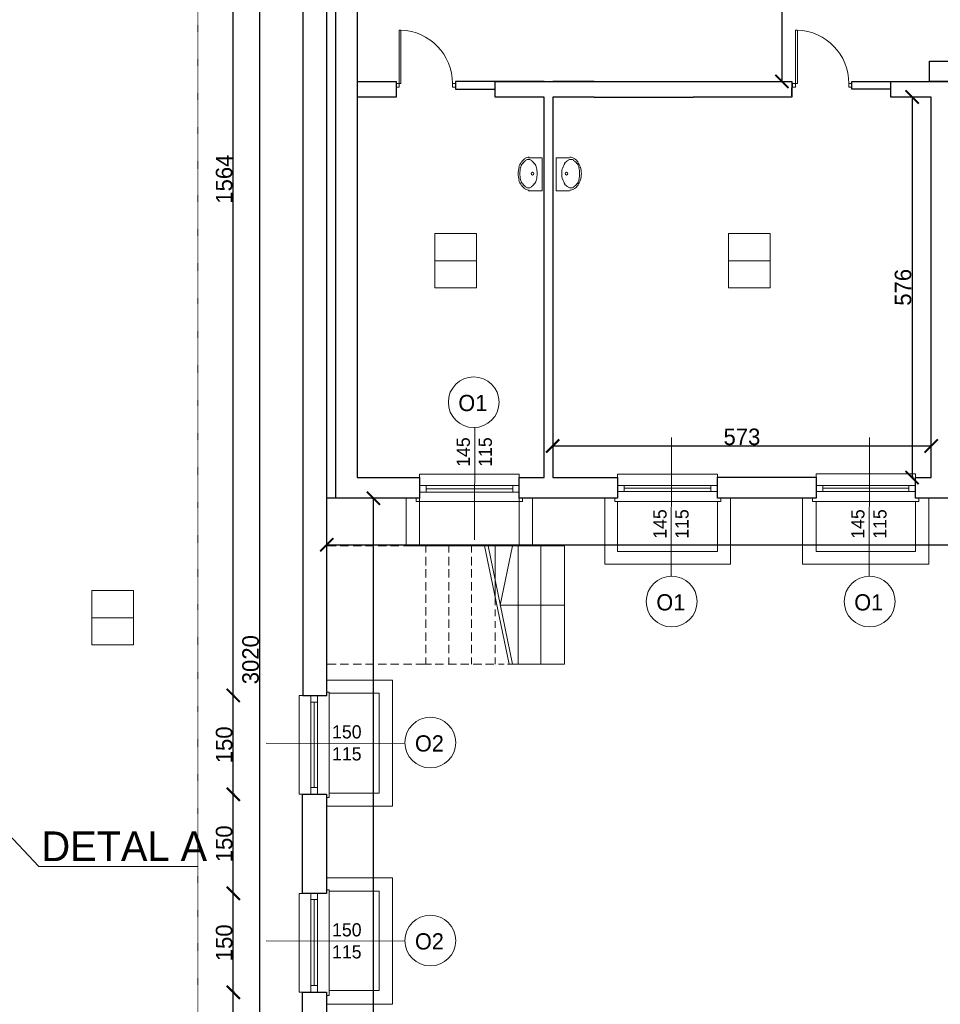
# Model space of a CAD drawing. Header units: centimetres. Extents: x -17621 to 77377, y -18613 to 66.
# Tile 19 of 173: x -12442 to -11048, y -14329 to -12838. Entities that reach past the tile are written whole.
import ezdxf

# ---------------------------------------------------------------- set-up
doc = ezdxf.new("R2010")
doc.units = ezdxf.units.CM
doc.linetypes.add('ACAD_ISO03W100', pattern=[30, 12, -18])
doc.layers.add('0-wymiarowanie rys.CAD', color=5, linetype='Continuous', lineweight=0, true_color=0x0000ff)
for name, color, linetype, lineweight in [('a_drzwi i okna', 2, 'Continuous', 0), ('a_inwentaryzacja', 141, 'Continuous', 0), ('a_podciągi', 2, 'ACAD_ISO03W100', 13), ('a_wymiarowanie', 211, 'Continuous', 0), ('drzwi', 2, 'Continuous', 0), ('pomieszczenia', 191, 'Continuous', 5)]:
    doc.layers.add(name, color=color, linetype=linetype, lineweight=lineweight)
for name, color, linetype in [('PDF_A050 OPIS', 7, 'Continuous'), ('PDF_A250 SCHODY', 7, 'Continuous'), ('PDF_A310 STOLARKA ZEWNĘTRZNA', 7, 'Continuous'), ('PDF_A720 MEBLE', 7, 'Continuous'), ('PDF_WIDOKOWA', 7, 'Continuous')]:
    doc.layers.add(name, color=color, linetype=linetype)
doc.styles.add('PDF Century Gothic', font='GOTHIC.TTF')
doc.dimstyles.new('ISO-25', dxfattribs={"dimtxt": 25, "dimasz": 20, "dimexe": 0.6, "dimexo": 0.375, "dimtad": 1, "dimdec": 0, "dimtxsty": 'PDF Century Gothic', "dimblk": 'ARCHTICK', "dimcen": 2.5, "dimadec": 1, "dimazin": 0, "dimtfac": 1, "dimtdec": 0, "dimtmove": 0, "dimatfit": 3, "dimldrblk": 'ARCHTICK', "dimfxl": 2, "dimfxlon": 1, "dimarcsym": 0})

# ---------------------------------------------------------------- blocks, each defined once
blk = doc.blocks.new('_ArchTick')
at = {"color": 0, "linetype": 'ByBlock', "const_width": 0.15}
blk.add_lwpolyline([(-0.5, -0.5), (0.5, 0.5)], dxfattribs=at)
blk = doc.blocks.new('*D407')
at = {"layer": 'a_wymiarowanie', "color": 0, "lineweight": -2, "transparency": 16777216}
for p, q in [((-12116.22322611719, -14311.1157000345), (-12118.82322611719, -14311.1157000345)), ((-12118.22322611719, -14460.97479400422), (-12118.22322611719, -14311.1157000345)), ((-12116.22322611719, -14460.97479400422), (-12118.82322611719, -14460.97479400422))]:
    blk.add_line(p, q, dxfattribs=at)
at = {"layer": 'Defpoints', "color": 0, "transparency": 16777216}
for p in [(-12118.22322611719, -14311.1157000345), (-12013.42952068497, -14311.1157000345), (-12013.42952068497, -14460.97479400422)]:
    blk.add_point(p, dxfattribs=at)
at = {"layer": 'a_wymiarowanie', "color": 0, "lineweight": -2, "transparency": 16777216, "xscale": 20, "yscale": 20, "zscale": 20}
for p, rotation in [((-12118.22322611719, -14311.1157000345), 90), ((-12118.22322611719, -14460.97479400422), 270)]:
    blk.add_blockref('_ArchTick', p, dxfattribs=dict(at, rotation=rotation))
at = {"layer": 'a_wymiarowanie', "color": 0, "transparency": 16777216, "insert": (-12131.97705004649, -14386.04524701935), "char_height": 25, "attachment_point": 5, "rotation": 90, "style": 'PDF Century Gothic'}
blk.add_mtext('150', dxfattribs=at)
blk = doc.blocks.new('*D408')
at = {"layer": 'a_wymiarowanie', "color": 0, "lineweight": -2, "transparency": 16777216}
for p, q in [((-12116.2232261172, -14161.25660606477), (-12118.8232261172, -14161.25660606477)), ((-12118.2232261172, -14311.1157000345), (-12118.2232261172, -14161.25660606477)), ((-12116.2232261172, -14311.1157000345), (-12118.8232261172, -14311.1157000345))]:
    blk.add_line(p, q, dxfattribs=at)
at = {"layer": 'Defpoints', "color": 0, "transparency": 16777216}
for p in [(-12118.2232261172, -14161.25660606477), (-12013.42952068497, -14161.25660606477), (-12013.42952068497, -14311.1157000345)]:
    blk.add_point(p, dxfattribs=at)
at = {"layer": 'a_wymiarowanie', "color": 0, "lineweight": -2, "transparency": 16777216, "xscale": 20, "yscale": 20, "zscale": 20}
for p, rotation in [((-12118.2232261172, -14161.25660606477), 90), ((-12118.2232261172, -14311.1157000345), 270)]:
    blk.add_blockref('_ArchTick', p, dxfattribs=dict(at, rotation=rotation))
at = {"layer": 'a_wymiarowanie', "color": 0, "transparency": 16777216, "insert": (-12131.9770500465, -14236.18615304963), "char_height": 25, "attachment_point": 5, "rotation": 90, "style": 'PDF Century Gothic'}
blk.add_mtext('150', dxfattribs=at)
blk = doc.blocks.new('*D409')
at = {"layer": 'a_wymiarowanie', "color": 0, "lineweight": -2, "transparency": 16777216}
for p, q in [((-12116.22322611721, -14011.25660606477), (-12118.82322611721, -14011.25660606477)), ((-12118.22322611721, -14161.25660606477), (-12118.22322611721, -14011.25660606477)), ((-12116.22322611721, -14161.25660606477), (-12118.82322611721, -14161.25660606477))]:
    blk.add_line(p, q, dxfattribs=at)
at = {"layer": 'Defpoints', "color": 0, "transparency": 16777216}
for p in [(-12118.22322611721, -14011.25660606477), (-12013.42952068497, -14011.25660606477), (-12013.42952068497, -14161.25660606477)]:
    blk.add_point(p, dxfattribs=at)
at = {"layer": 'a_wymiarowanie', "color": 0, "lineweight": -2, "transparency": 16777216, "xscale": 20, "yscale": 20, "zscale": 20}
for p, rotation in [((-12118.22322611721, -14011.25660606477), 90), ((-12118.22322611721, -14161.25660606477), 270)]:
    blk.add_blockref('_ArchTick', p, dxfattribs=dict(at, rotation=rotation))
at = {"layer": 'a_wymiarowanie', "color": 0, "transparency": 16777216, "insert": (-12131.97705004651, -14086.25660606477), "char_height": 25, "attachment_point": 5, "rotation": 90, "style": 'PDF Century Gothic'}
blk.add_mtext('150', dxfattribs=at)
blk = doc.blocks.new('*D410')
at = {"layer": 'a_wymiarowanie', "color": 0, "lineweight": -2, "transparency": 16777216}
for p, q in [((-12116.22322611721, -13861.39751209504), (-12118.82322611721, -13861.39751209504)), ((-12118.22322611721, -14011.25660606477), (-12118.22322611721, -13861.39751209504)), ((-12116.22322611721, -14011.25660606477), (-12118.82322611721, -14011.25660606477))]:
    blk.add_line(p, q, dxfattribs=at)
at = {"layer": 'Defpoints', "color": 0, "transparency": 16777216}
for p in [(-12118.22322611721, -13861.39751209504), (-12013.00618991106, -13861.39751209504), (-12013.42952068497, -14011.25660606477)]:
    blk.add_point(p, dxfattribs=at)
at = {"layer": 'a_wymiarowanie', "color": 0, "lineweight": -2, "transparency": 16777216, "xscale": 20, "yscale": 20, "zscale": 20}
for p, rotation in [((-12118.22322611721, -13861.39751209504), 90), ((-12118.22322611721, -14011.25660606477), 270)]:
    blk.add_blockref('_ArchTick', p, dxfattribs=dict(at, rotation=rotation))
at = {"layer": 'a_wymiarowanie', "color": 0, "transparency": 16777216, "insert": (-12131.97705004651, -13936.3270590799), "char_height": 25, "attachment_point": 5, "rotation": 90, "style": 'PDF Century Gothic'}
blk.add_mtext('150', dxfattribs=at)
blk = doc.blocks.new('*D411')
at = {"layer": 'a_wymiarowanie', "color": 0, "lineweight": -2, "transparency": 16777216}
for p, q in [((-12076.19269513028, -12297.61234750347), (-12078.79269513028, -12297.61234750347)), ((-12078.19269513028, -15317.15038355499), (-12078.19269513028, -12297.61234750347)), ((-12076.19269513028, -15317.15038355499), (-12078.79269513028, -15317.15038355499))]:
    blk.add_line(p, q, dxfattribs=at)
at = {"layer": 'Defpoints', "color": 0, "transparency": 16777216}
for p in [(-12078.19269513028, -12297.61234750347), (-12005.78645290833, -12297.61234750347), (-12013.00618991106, -15317.15038355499)]:
    blk.add_point(p, dxfattribs=at)
at = {"layer": 'a_wymiarowanie', "color": 0, "lineweight": -2, "transparency": 16777216, "xscale": 20, "yscale": 20, "zscale": 20}
for p, rotation in [((-12078.19269513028, -12297.61234750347), 90), ((-12078.19269513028, -15317.15038355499), 270)]:
    blk.add_blockref('_ArchTick', p, dxfattribs=dict(at, rotation=rotation))
at = {"layer": 'a_wymiarowanie', "color": 0, "transparency": 16777216, "insert": (-12091.94651905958, -13807.38136552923), "char_height": 25, "attachment_point": 5, "rotation": 90, "style": 'PDF Century Gothic'}
blk.add_mtext('3020', dxfattribs=at)
blk = doc.blocks.new('*D412')
at = {"layer": 'a_wymiarowanie', "color": 0, "lineweight": -2, "transparency": 16777216}
for p, q in [((-12116.22322611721, -12297.58075757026), (-12118.82322611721, -12297.58075757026)), ((-12118.22322611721, -13861.39751209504), (-12118.22322611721, -12297.58075757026)), ((-12116.22322611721, -13861.39751209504), (-12118.82322611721, -13861.39751209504))]:
    blk.add_line(p, q, dxfattribs=at)
at = {"layer": 'Defpoints', "color": 0, "transparency": 16777216}
for p in [(-12118.22322611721, -12297.58075757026), (-12013.00618991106, -12297.58075757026), (-12013.00618991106, -13861.39751209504)]:
    blk.add_point(p, dxfattribs=at)
at = {"layer": 'a_wymiarowanie', "color": 0, "lineweight": -2, "transparency": 16777216, "xscale": 20, "yscale": 20, "zscale": 20}
for p, rotation in [((-12118.22322611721, -12297.58075757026), 90), ((-12118.22322611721, -13861.39751209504), 270)]:
    blk.add_blockref('_ArchTick', p, dxfattribs=dict(at, rotation=rotation))
at = {"layer": 'a_wymiarowanie', "color": 0, "transparency": 16777216, "insert": (-12131.97705004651, -13079.48913483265), "char_height": 25, "attachment_point": 5, "rotation": 90, "style": 'PDF Century Gothic'}
blk.add_mtext('1564', dxfattribs=at)
blk = doc.blocks.new('*D130')
at = {"layer": 'a_wymiarowanie', "color": 0, "lineweight": -2, "transparency": 16777216}
for p, q in [((-11088.14510275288, -12955.09851341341), (-11090.74510275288, -12955.09851341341)), ((-11090.14510275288, -12955.09851341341), (-11090.14510275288, -13531.5150889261)), ((-11088.14510275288, -13531.5150889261), (-11090.74510275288, -13531.5150889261))]:
    blk.add_line(p, q, dxfattribs=at)
at = {"layer": 'Defpoints', "color": 0, "transparency": 16777216}
for p in [(-11061.3586101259, -12955.09851341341), (-11090.14510275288, -13531.5150889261), (-11061.3586101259, -13531.5150889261)]:
    blk.add_point(p, dxfattribs=at)
at = {"layer": 'a_wymiarowanie', "color": 0, "lineweight": -2, "transparency": 16777216, "xscale": 20, "yscale": 20, "zscale": 20}
for p, rotation in [((-11090.14510275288, -12955.09851341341), 90), ((-11090.14510275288, -13531.5150889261), 270)]:
    blk.add_blockref('_ArchTick', p, dxfattribs=dict(at, rotation=rotation))
at = {"layer": 'a_wymiarowanie', "color": 0, "transparency": 16777216, "insert": (-11103.89892668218, -13243.30680116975), "char_height": 25, "attachment_point": 5, "rotation": 90, "style": 'PDF Century Gothic'}
blk.add_mtext('576', dxfattribs=at)
blk = doc.blocks.new('*D455')
at = {"layer": 'a_wymiarowanie', "color": 0, "lineweight": -2, "transparency": 16777216}
for p, q in [((-11634.5484780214, -13485.66674401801), (-11634.5484780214, -13483.06674401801)), ((-11634.5484780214, -13483.66674401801), (-11061.35861012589, -13483.66674401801)), ((-11061.35861012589, -13485.66674401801), (-11061.35861012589, -13483.06674401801))]:
    blk.add_line(p, q, dxfattribs=at)
at = {"layer": 'Defpoints', "color": 0, "transparency": 16777216}
for p in [(-11061.35861012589, -13483.66674401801), (-11634.5484780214, -13531.5150889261), (-11061.35861012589, -13531.5150889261)]:
    blk.add_point(p, dxfattribs=at)
at = {"layer": 'a_wymiarowanie', "color": 0, "lineweight": -2, "transparency": 16777216, "xscale": 20, "yscale": 20, "zscale": 20, "rotation": 180}
blk.add_blockref('_ArchTick', (-11634.5484780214, -13483.66674401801), dxfattribs=at)
at = {"layer": 'a_wymiarowanie', "color": 0, "lineweight": -2, "transparency": 16777216, "xscale": 20, "yscale": 20, "zscale": 20}
blk.add_blockref('_ArchTick', (-11061.35861012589, -13483.66674401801), dxfattribs=at)
at = {"layer": 'a_wymiarowanie', "color": 0, "transparency": 16777216, "insert": (-11347.95354407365, -13469.91292008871), "char_height": 25, "attachment_point": 5, "style": 'PDF Century Gothic'}
blk.add_mtext('573', dxfattribs=at)
blk = doc.blocks.new('*D456')
at = {"layer": 'a_wymiarowanie', "color": 0, "lineweight": -2, "transparency": 16777216}
for p, q in [((-11289.45573585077, -12663.61234750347), (-11286.85573585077, -12663.61234750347)), ((-11287.45573585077, -12663.61234750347), (-11287.45573585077, -12931.39199007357)), ((-11289.45573585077, -12931.39199007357), (-11286.85573585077, -12931.39199007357))]:
    blk.add_line(p, q, dxfattribs=at)
at = {"layer": 'Defpoints', "color": 0, "transparency": 16777216}
for p in [(-11329.3702747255, -12663.61234750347), (-11329.3702747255, -12931.39199007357), (-11287.45573585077, -12931.39199007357)]:
    blk.add_point(p, dxfattribs=at)
at = {"layer": 'a_wymiarowanie', "color": 0, "lineweight": -2, "transparency": 16777216, "xscale": 20, "yscale": 20, "zscale": 20}
for p, rotation in [((-11287.45573585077, -12663.61234750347), 90), ((-11287.45573585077, -12931.39199007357), 270)]:
    blk.add_blockref('_ArchTick', p, dxfattribs=dict(at, rotation=rotation))
at = {"layer": 'a_wymiarowanie', "color": 0, "transparency": 16777216, "insert": (-11301.20955978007, -12797.50216878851), "char_height": 25, "attachment_point": 5, "rotation": 90, "style": 'PDF Century Gothic'}
blk.add_mtext('268', dxfattribs=at)
blk = doc.blocks.new('*D1032')
at = {"layer": '0-wymiarowanie rys.CAD', "color": 0, "linetype": 'Continuous', "lineweight": -2, "transparency": 16777216}
for p, q in [((-11908.00969967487, -13562.84156619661), (-11905.40969967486, -13562.84156619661)), ((-11906.00969967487, -15382.31723252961), (-11906.00969967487, -13562.84156619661)), ((-11908.00969967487, -15382.31723252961), (-11905.40969967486, -15382.31723252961))]:
    blk.add_line(p, q, dxfattribs=at)
at = {"layer": 'Defpoints', "color": 0, "linetype": 'Continuous', "transparency": 16777216}
for p in [(-11963.05315858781, -13562.84156619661), (-11906.00969967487, -13562.84156619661), (-11963.05315858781, -15382.31723252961)]:
    blk.add_point(p, dxfattribs=at)
at = {"layer": '0-wymiarowanie rys.CAD', "color": 0, "linetype": 'Continuous', "lineweight": -2, "transparency": 16777216, "xscale": 20, "yscale": 20, "zscale": 20}
for p, rotation in [((-11906.00969967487, -13562.84156619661), 90), ((-11906.00969967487, -15382.31723252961), 270)]:
    blk.add_blockref('_ArchTick', p, dxfattribs=dict(at, rotation=rotation))
at = {"layer": '0-wymiarowanie rys.CAD', "color": 0, "linetype": 'Continuous', "lineweight": 0, "transparency": 16777216, "insert": (-11919.76352360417, -14472.57939936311), "char_height": 25, "attachment_point": 5, "rotation": 90, "style": 'PDF Century Gothic'}
blk.add_mtext('1819', dxfattribs=at)
blk = doc.blocks.new('*D1033')
at = {"layer": '0-wymiarowanie rys.CAD', "color": 0, "linetype": 'Continuous', "lineweight": -2, "transparency": 16777216}
for p, q in [((-11976.59974335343, -13631.17118282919), (-11976.59974335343, -13633.77118282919)), ((-7123.669626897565, -13631.17118282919), (-7123.669626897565, -13633.77118282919)), ((-11976.59974335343, -13633.17118282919), (-7123.669626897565, -13633.17118282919))]:
    blk.add_line(p, q, dxfattribs=at)
at = {"layer": 'Defpoints', "color": 0, "linetype": 'Continuous', "transparency": 16777216}
for p in [(-11976.59974335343, -13562.8415661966), (-7123.669626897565, -13562.8415661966), (-7123.669626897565, -13633.17118282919)]:
    blk.add_point(p, dxfattribs=at)
at = {"layer": '0-wymiarowanie rys.CAD', "color": 0, "linetype": 'Continuous', "lineweight": -2, "transparency": 16777216, "xscale": 20, "yscale": 20, "zscale": 20, "rotation": 180}
blk.add_blockref('_ArchTick', (-11976.59974335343, -13633.17118282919), dxfattribs=at)
at = {"layer": '0-wymiarowanie rys.CAD', "color": 0, "linetype": 'Continuous', "lineweight": -2, "transparency": 16777216, "xscale": 20, "yscale": 20, "zscale": 20}
blk.add_blockref('_ArchTick', (-7123.669626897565, -13633.17118282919), dxfattribs=at)
at = {"layer": '0-wymiarowanie rys.CAD', "color": 0, "linetype": 'Continuous', "lineweight": 0, "transparency": 16777216, "insert": (-9550.134685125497, -13619.41735889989), "char_height": 25, "attachment_point": 5, "style": 'PDF Century Gothic'}
blk.add_mtext('4853', dxfattribs=at)

msp = doc.modelspace()

# ---------------------------------------------------------------- linework, layer by layer
at = {"layer": 'a_drzwi i okna'}
for p, q in [((-11752.61417632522, -13455.73965733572), (-11753.04092502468, -13625.91707456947)), ((-11454.52271477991, -13470.66886355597), (-11455.0497873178, -13680.85308510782)), ((-11154.80452684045, -13470.66886355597), (-11155.33159937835, -13680.85308510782)), ((-11858.24889105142, -13934.07430508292), (-12068.42907016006, -13933.54724268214)), ((-11858.24889105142, -14233.93339905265), (-12068.42907016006, -14233.40633665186))]:
    msp.add_line(p, q, dxfattribs=at)
for centre in [(-11754.12760152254, -13417.33501099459), (-11454.29012897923, -13719.28003184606), (-11154.57194103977, -13719.28003184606), (-11819.83040891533, -13932.96635798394), (-11819.83040891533, -14232.82545195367)]:
    msp.add_circle(centre, 38.43445480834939, dxfattribs=at)
at = {"layer": 'a_inwentaryzacja', "lineweight": 25}
for p, q in [((-12013.00618991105, -12806.61234750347), (-12013.00618991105, -13861.39751209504)), ((-11976.59974335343, -13861.39751209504), (-11976.59974335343, -12806.61234750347)), ((-11963.05315858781, -13562.8415661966), (-11963.05315858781, -12806.61234750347)), ((-11930.88001976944, -12806.61234750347), (-11930.88001976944, -12965.0985134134)), ((-11930.88001976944, -12931.39199007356), (-11871.61371141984, -12931.39199007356)), ((-11871.61371141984, -12941.39199007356), (-11871.61371141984, -12955.0985134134)), ((-11721.75461745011, -12955.0985134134), (-11721.75461745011, -12931.39199007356)), ((-11721.75461745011, -12931.39199007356), (-11571.89552348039, -12931.39199007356)), ((-11122.31824157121, -12955.0985134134), (-11122.31824157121, -12931.39199007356)), ((-11122.31824157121, -12931.39199007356), (-10971.61248605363, -12931.39199007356)), ((-11871.61371141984, -12955.0985134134), (-11930.88001976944, -12955.0985134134)), ((-11647.24840123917, -12955.0985134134), (-11721.75461745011, -12955.0985134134)), ((-11647.24840123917, -13531.5150889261), (-11647.24840123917, -12955.0985134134)), ((-11571.89552348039, -12955.0985134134), (-11634.5484780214, -12955.0985134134)), ((-11634.5484780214, -12955.0985134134), (-11634.5484780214, -13531.5150889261)), ((-11571.89552348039, -12955.0985134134), (-11422.03642951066, -12955.0985134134)), ((-11061.35861012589, -12955.0985134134), (-11122.31824157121, -12955.0985134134)), ((-11061.35861012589, -13531.5150889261), (-11061.35861012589, -12955.0985134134)), ((-11930.88001976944, -12965.0985134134), (-11930.88001976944, -13531.5150889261)), ((-11930.88001976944, -13531.5150889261), (-11836.05392641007, -13531.5150889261)), ((-11836.05392641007, -13531.5150889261), (-11836.05392641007, -13562.8415661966)), ((-11685.3481708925, -13562.8415661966), (-11685.3481708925, -13531.5150889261)), ((-11685.3481708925, -13531.5150889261), (-11647.24840123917, -13531.5150889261)), ((-11634.5484780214, -13531.5150889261), (-11536.33573847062, -13531.5150889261)), ((-11536.33573847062, -13531.5150889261), (-11536.33573847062, -13562.8415661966)), ((-11085.06513346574, -13531.5150889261), (-11061.35861012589, -13531.5150889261)), ((-11085.06513346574, -13562.8415661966), (-11085.06513346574, -13531.5150889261)), ((-11836.05392641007, -13562.8415661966), (-11963.05315858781, -13562.8415661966)), ((-11536.33573847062, -13562.8415661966), (-11685.3481708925, -13562.8415661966)), ((-10936.05270104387, -13562.8415661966), (-11085.06513346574, -13562.8415661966)), ((-12013.00618991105, -13861.39751209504), (-11976.59974335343, -13861.39751209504))]:
    msp.add_line(p, q, dxfattribs=at)
for points in [[(-11063.89859476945, -12931.39199007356), (-11063.89859476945, -12900.9121743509), (-11033.41877904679, -12900.9121743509), (-11033.41877904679, -12931.39199007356)], [(-11384.78332140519, -13530.66842737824), (-11235.77088898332, -13530.66842737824), (-11235.77088898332, -13562.8415661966), (-11384.78332140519, -13562.8415661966)], [(-11977.02307412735, -14161.25660606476), (-12013.42952068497, -14161.25660606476), (-12013.42952068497, -14011.25660606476), (-11977.02307412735, -14011.25660606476)], [(-11977.02307412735, -14460.97479400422), (-12013.42952068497, -14460.97479400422), (-12013.42952068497, -14310.97479400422), (-11977.02307412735, -14310.97479400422)]]:
    msp.add_lwpolyline(points, close=True, dxfattribs=at)
for points in [[(-11930.88001976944, -12931.39199007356), (-11871.61371141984, -12931.39199007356), (-11871.61371141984, -12943.24525174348)], [(-11721.75461745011, -12931.39199007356), (-11781.86758734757, -12931.39199007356), (-11781.86758734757, -12943.24525174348), (-11721.75461745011, -12943.24525174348)], [(-11647.24840123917, -12931.39199007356), (-11721.75461745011, -12931.39199007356), (-11571.89552348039, -12931.39199007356), (-11634.5484780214, -12931.39199007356)], [(-11571.89552348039, -12931.39199007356), (-11422.03642951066, -12931.39199007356)], [(-11422.03642951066, -12931.39199007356), (-11272.17733554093, -12931.39199007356), (-11272.17733554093, -12955.0985134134), (-11422.03642951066, -12955.0985134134)], [(-11272.17733554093, -12953.24525174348), (-11272.17733554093, -12941.39199007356)], [(-11122.31824157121, -12943.24525174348), (-11181.58454992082, -12943.24525174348), (-11181.58454992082, -12931.39199007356), (-11122.31824157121, -12931.39199007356)], [(-11963.05315858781, -13562.8415661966), (-11976.59974335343, -13562.8415661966)]]:
    msp.add_lwpolyline(points, dxfattribs=at)
at = {"layer": 'a_podciągi', "ltscale": 0.05}
msp.add_line((-12171.98023532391, -15336.59750894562), (-12171.98023532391, -12305.54916763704), dxfattribs=at)
at = {"layer": 'drzwi'}
for points in [[(-11866.99987057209, -12934.47670452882), (-11871.48051711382, -12934.47671232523), (-11871.48051087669, -12940.16082575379), (-11866.99986438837, -12940.16081795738), (-11866.99987057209, -12934.47670452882), (-11864.31148273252, -12934.47669985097), (-11864.31162298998, -12853.8698819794), (-11867.00001096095, -12853.8250677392), (-11866.99987057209, -12934.47670452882)], [(-11266.71683314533, -12934.47670452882), (-11271.19747968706, -12934.47671232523), (-11271.19747344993, -12940.16082575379), (-11266.71682696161, -12940.16081795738), (-11266.71683314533, -12934.47670452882), (-11264.02844530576, -12934.47669985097), (-11264.02858556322, -12853.8698819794), (-11266.71697353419, -12853.8250677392), (-11266.71683314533, -12934.47670452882)]]:
    msp.add_lwpolyline(points, dxfattribs=at)
for points in [[(-11786.34823383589, -12934.47656419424), (-11781.86758734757, -12934.47656419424), (-11781.86758734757, -12940.1606776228), (-11786.34823383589, -12940.1606776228)], [(-11186.06519640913, -12934.47656419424), (-11181.58454992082, -12934.47656419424), (-11181.58454992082, -12940.1606776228), (-11186.06519640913, -12940.1606776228)]]:
    msp.add_lwpolyline(points, close=True, dxfattribs=at)
for centre in [(-11866.8925837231, -12934.32818706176), (-11266.60954629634, -12934.32818706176)]:
    msp.add_arc(centre, 80.54448655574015, 359.8944510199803, 88.16370458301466, dxfattribs=at)
at = {"layer": 'PDF_A050 OPIS', "lineweight": 0}
for points in [[(-11737.55154931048, -13634.80779776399), (-11700.29844120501, -13814.30004590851)], [(-11732.47158002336, -13634.80779776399), (-11695.2184719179, -13814.30004590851)], [(-11616.76858551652, -13724.55392183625), (-11713.84502597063, -13724.55392183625), (-11695.2184719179, -13634.80779776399)]]:
    msp.add_lwpolyline(points, dxfattribs=at)
at = {"layer": 'PDF_A250 SCHODY', "lineweight": 5}
for points in [[(-11962.20649703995, -13634.80779776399), (-11976.59974335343, -13634.80779776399)], [(-11943.57994298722, -13634.80779776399), (-11956.27986620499, -13634.80779776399)], [(-11924.10672738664, -13634.80779776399), (-11936.80665060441, -13634.80779776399)], [(-11905.4801733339, -13634.80779776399), (-11918.18009655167, -13634.80779776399)], [(-11886.00695773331, -13634.80779776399), (-11898.70688095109, -13634.80779776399)], [(-11867.38040368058, -13634.80779776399), (-11880.08032689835, -13634.80779776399)], [(-11847.90718807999, -13634.80779776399), (-11860.60711129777, -13634.80779776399)], [(-11826.7406493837, -13644.96773633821), (-11826.7406493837, -13634.80779776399), (-11841.98055724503, -13634.80779776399)], [(-11818.27403390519, -13634.80779776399), (-11826.7406493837, -13634.80779776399)], [(-11798.8008183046, -13634.80779776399), (-11811.50074152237, -13634.80779776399)], [(-11780.17426425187, -13634.80779776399), (-11792.87418746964, -13634.80779776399)], [(-11792.02752592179, -13644.96773633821), (-11792.02752592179, -13634.80779776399)], [(-11760.70104865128, -13634.80779776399), (-11773.40097186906, -13634.80779776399)], [(-11757.31440245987, -13644.96773633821), (-11757.31440245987, -13634.80779776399)], [(-11745.46114078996, -13634.80779776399), (-11754.77441781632, -13634.80779776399)], [(-11616.76858551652, -13634.80779776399), (-11616.76858551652, -13722.86059874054), (-11616.76858551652, -13634.80779776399), (-11740.38117150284, -13634.80779776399)], [(-11721.75461745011, -13724.55392183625), (-11721.75461745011, -13634.80779776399)], [(-11687.0414939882, -13814.30004590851), (-11687.0414939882, -13634.80779776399)], [(-11652.32837052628, -13814.30004590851), (-11652.32837052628, -13634.80779776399)], [(-11826.7406493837, -13664.44095193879), (-11826.7406493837, -13651.74102872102)], [(-11792.02752592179, -13664.44095193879), (-11792.02752592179, -13651.74102872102)], [(-11757.31440245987, -13664.44095193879), (-11757.31440245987, -13651.74102872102)], [(-11826.7406493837, -13683.06750599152), (-11826.7406493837, -13670.36758277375)], [(-11792.02752592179, -13683.06750599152), (-11792.02752592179, -13670.36758277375)], [(-11757.31440245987, -13683.06750599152), (-11757.31440245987, -13670.36758277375)], [(-11826.7406493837, -13702.54072159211), (-11826.7406493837, -13689.84079837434)], [(-11792.02752592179, -13702.54072159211), (-11792.02752592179, -13689.84079837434)], [(-11757.31440245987, -13702.54072159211), (-11757.31440245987, -13689.84079837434)], [(-11826.7406493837, -13721.16727564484), (-11826.7406493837, -13708.46735242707)], [(-11792.02752592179, -13721.16727564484), (-11792.02752592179, -13708.46735242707)], [(-11757.31440245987, -13721.16727564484), (-11757.31440245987, -13708.46735242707)], [(-11616.76858551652, -13730.61880464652), (-11616.76858551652, -13720.4588660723)], [(-11826.7406493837, -13740.64049124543), (-11826.7406493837, -13727.94056802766)], [(-11792.02752592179, -13740.64049124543), (-11792.02752592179, -13727.94056802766)], [(-11757.31440245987, -13740.64049124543), (-11757.31440245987, -13727.94056802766)], [(-11721.75461745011, -13741.67445931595), (-11721.75461745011, -13731.51452074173)], [(-11616.76858551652, -13814.30004590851), (-11616.76858551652, -13726.24724493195), (-11616.76858551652, -13814.30004590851), (-11703.12806339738, -13814.30004590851)], [(-11826.7406493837, -13759.26704529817), (-11826.7406493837, -13746.56712208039)], [(-11792.02752592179, -13759.26704529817), (-11792.02752592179, -13746.56712208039)], [(-11757.31440245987, -13759.26704529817), (-11757.31440245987, -13746.56712208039)], [(-11721.75461745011, -13759.26704529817), (-11721.75461745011, -13749.10710672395)], [(-11826.7406493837, -13778.74026089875), (-11826.7406493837, -13766.04033768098)], [(-11792.02752592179, -13778.74026089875), (-11792.02752592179, -13766.04033768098)], [(-11757.31440245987, -13778.74026089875), (-11757.31440245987, -13766.04033768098)], [(-11721.75461745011, -13778.74026089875), (-11721.75461745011, -13766.04033768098)], [(-11826.7406493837, -13797.36681495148), (-11826.7406493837, -13784.66689173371)], [(-11792.02752592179, -13797.36681495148), (-11792.02752592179, -13784.66689173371)], [(-11757.31440245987, -13797.36681495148), (-11757.31440245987, -13784.66689173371)], [(-11721.75461745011, -13797.36681495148), (-11721.75461745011, -13784.66689173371)], [(-11841.98055724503, -13814.30004590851), (-11826.7406493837, -13814.30004590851), (-11826.7406493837, -13804.1401073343)], [(-11792.02752592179, -13814.30004590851), (-11792.02752592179, -13804.1401073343)], [(-11757.31440245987, -13814.30004590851), (-11757.31440245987, -13804.1401073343)], [(-11721.75461745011, -13814.30004590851), (-11721.75461745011, -13804.1401073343)], [(-11976.59974335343, -13814.30004590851), (-11962.20649703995, -13814.30004590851)], [(-11956.27986620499, -13814.30004590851), (-11943.57994298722, -13814.30004590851)], [(-11936.80665060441, -13814.30004590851), (-11924.10672738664, -13814.30004590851)], [(-11918.18009655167, -13814.30004590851), (-11905.4801733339, -13814.30004590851)], [(-11898.70688095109, -13814.30004590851), (-11886.00695773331, -13814.30004590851)], [(-11880.08032689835, -13814.30004590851), (-11867.38040368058, -13814.30004590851)], [(-11860.60711129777, -13814.30004590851), (-11847.90718807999, -13814.30004590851)], [(-11826.7406493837, -13814.30004590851), (-11818.27403390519, -13814.30004590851)], [(-11812.34740307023, -13814.30004590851), (-11799.64747985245, -13814.30004590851)], [(-11792.87418746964, -13814.30004590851), (-11780.17426425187, -13814.30004590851)], [(-11774.24763341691, -13814.30004590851), (-11761.54771019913, -13814.30004590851)], [(-11754.77441781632, -13814.30004590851), (-11742.07449459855, -13814.30004590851)], [(-11736.14786376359, -13814.30004590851), (-11723.44794054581, -13814.30004590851)], [(-11716.674648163, -13814.30004590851), (-11708.20803268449, -13814.30004590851)]]:
    msp.add_lwpolyline(points, dxfattribs=at)
at = {"layer": 'PDF_A310 STOLARKA ZEWNĘTRZNA', "lineweight": 5}
for points in [[(-11836.05392641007, -13526.43511963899), (-11836.05392641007, -13562.8415661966), (-11841.13389569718, -13562.8415661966), (-11841.13389569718, -13567.92153548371), (-11685.3481708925, -13567.92153548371), (-11680.26820160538, -13567.92153548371), (-11680.26820160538, -13562.8415661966), (-11685.3481708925, -13562.8415661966), (-11685.3481708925, -13526.43511963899)], [(-11536.33573847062, -13526.43511963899), (-11536.33573847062, -13562.8415661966), (-11540.56904620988, -13562.8415661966), (-11540.56904620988, -13567.92153548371), (-11384.78332140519, -13567.92153548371), (-11379.70335211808, -13567.92153548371), (-11379.70335211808, -13562.8415661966), (-11384.78332140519, -13562.8415661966), (-11384.78332140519, -13526.43511963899)], [(-11235.77088898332, -13525.58845809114), (-11235.77088898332, -13562.8415661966), (-11240.85085827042, -13562.8415661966), (-11240.85085827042, -13567.92153548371), (-11085.06513346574, -13567.92153548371), (-11079.98516417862, -13567.92153548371), (-11079.98516417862, -13562.8415661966), (-11085.06513346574, -13562.8415661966), (-11085.06513346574, -13525.58845809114)], [(-11836.05392641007, -13543.36835059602), (-11825.89398783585, -13543.36835059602), (-11694.66144791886, -13543.36835059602), (-11685.3481708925, -13543.36835059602), (-11685.3481708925, -13553.52828917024), (-11694.66144791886, -13553.52828917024), (-11825.89398783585, -13553.52828917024), (-11836.05392641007, -13553.52828917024)], [(-11536.33573847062, -13543.36835059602), (-11526.1757998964, -13543.36835059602), (-11394.94325997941, -13543.36835059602), (-11384.78332140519, -13543.36835059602), (-11384.78332140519, -13552.68162762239), (-11394.94325997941, -13552.68162762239), (-11526.1757998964, -13552.68162762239), (-11536.33573847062, -13552.68162762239)], [(-11235.77088898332, -13543.36835059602), (-11225.6109504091, -13543.36835059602), (-11095.22507203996, -13543.36835059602), (-11085.06513346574, -13543.36835059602), (-11085.06513346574, -13552.68162762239), (-11095.22507203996, -13552.68162762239), (-11225.6109504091, -13552.68162762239), (-11235.77088898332, -13552.68162762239)], [(-12018.50948997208, -13861.39751209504), (-11977.02307412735, -13861.39751209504), (-11977.02307412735, -13856.31754280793), (-11972.78976638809, -13856.31754280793), (-11972.78976638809, -14011.25660606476), (-11972.78976638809, -14016.33657535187), (-11977.02307412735, -14016.33657535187), (-11977.02307412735, -14011.25660606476), (-12018.50948997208, -14011.25660606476)], [(-12000.72959746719, -13861.39751209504), (-12000.72959746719, -13871.55745066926), (-12000.72959746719, -14001.09666749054), (-12000.72959746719, -14011.25660606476), (-11990.56965889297, -14011.25660606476), (-11990.56965889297, -14001.09666749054), (-11990.56965889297, -13871.55745066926), (-11990.56965889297, -13861.39751209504)], [(-12018.50948997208, -14161.25660606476), (-11977.02307412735, -14161.25660606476), (-11977.02307412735, -14156.17663677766), (-11972.78976638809, -14156.17663677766), (-11972.78976638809, -14311.11570003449), (-11972.78976638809, -14316.1956693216), (-11977.02307412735, -14316.1956693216), (-11977.02307412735, -14311.11570003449), (-12018.50948997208, -14311.11570003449)], [(-12000.72959746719, -14161.25660606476), (-12000.72959746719, -14170.56988309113), (-12000.72959746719, -14300.95576146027), (-12000.72959746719, -14311.11570003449), (-11990.56965889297, -14311.11570003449), (-11990.56965889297, -14300.95576146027), (-11990.56965889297, -14170.56988309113), (-11990.56965889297, -14161.25660606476)]]:
    msp.add_lwpolyline(points, close=True, dxfattribs=at)
for points in [[(-11825.89398783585, -13553.52828917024), (-11825.89398783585, -13543.36835059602)], [(-11825.89398783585, -13548.44831988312), (-11694.66144791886, -13548.44831988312)], [(-11694.66144791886, -13553.52828917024), (-11694.66144791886, -13543.36835059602)], [(-11526.1757998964, -13552.68162762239), (-11526.1757998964, -13543.36835059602)], [(-11526.1757998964, -13547.60165833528), (-11394.94325997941, -13547.60165833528)], [(-11394.94325997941, -13552.68162762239), (-11394.94325997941, -13543.36835059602)], [(-11225.6109504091, -13552.68162762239), (-11225.6109504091, -13543.36835059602)], [(-11225.6109504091, -13547.60165833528), (-11095.22507203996, -13547.60165833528)], [(-11095.22507203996, -13552.68162762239), (-11095.22507203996, -13543.36835059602)], [(-11990.56965889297, -13871.55745066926), (-12000.72959746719, -13871.55745066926)], [(-11995.64962818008, -13871.55745066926), (-11995.64962818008, -14001.09666749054)], [(-11990.56965889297, -14001.09666749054), (-12000.72959746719, -14001.09666749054)], [(-11990.56965889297, -14170.56988309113), (-12000.72959746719, -14170.56988309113)], [(-11995.64962818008, -14170.56988309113), (-11995.64962818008, -14300.95576146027)], [(-11990.56965889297, -14300.95576146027), (-12000.72959746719, -14300.95576146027)]]:
    msp.add_lwpolyline(points, dxfattribs=at)
at = {"layer": 'PDF_A720 MEBLE', "lineweight": 0}
for points in [[(-11666.94931555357, -13050.7688337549, 0.1384792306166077), (-11671.15621731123, -13049.5807797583, 0.1384777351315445), (-11675.36320105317, -13050.76856815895)], [(-11602.60153714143, -13050.76816184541, 0.1384781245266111), (-11606.80863089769, -13049.58077985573, 0.1384781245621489), (-11611.01542253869, -13050.76923176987)], [(-11685.4579163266, -13061.25174794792, 0.06824825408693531), (-11686.81884697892, -13071.16639663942, 0.06827251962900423), (-11685.4594892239, -13081.08479482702)], [(-11683.04308090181, -13062.16387325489, 0.06824791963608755), (-11684.27886233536, -13071.16682729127, 0.06827154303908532), (-11683.04450909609, -13080.17318574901)], [(-11659.27072068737, -13080.18137690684, 0.0682715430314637), (-11658.03407695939, -13071.17533266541, 0.06827154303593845), (-11659.2684301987, -13062.16897420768)], [(-11619.54317060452, -13062.17206463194, 0.06824791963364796), (-11620.77666233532, -13071.17533266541, 0.06827154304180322), (-11619.54001860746, -13080.18137690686)], [(-11594.91956865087, -13080.173185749, 0.0682715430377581), (-11593.68521541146, -13071.16682729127, 0.06827154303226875), (-11594.92185913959, -13062.16078304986)], [(-11592.50458852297, -13081.08479482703, 0.06827251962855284), (-11591.14523076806, -13071.16639663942, 0.06827251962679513), (-11592.50711096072, -13061.24834448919)], [(-11675.36428408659, -13091.57292818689, 0.138478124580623), (-11671.15749244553, -13092.76138010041, 0.1384781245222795), (-11666.95039868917, -13091.57399811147)], [(-11611.01367905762, -13091.57399811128, 0.1384781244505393), (-11606.80658530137, -13092.76138010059, 0.1384781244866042), (-11602.59979366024, -13091.572928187)]]:
    msp.add_lwpolyline(points, format="xyb", dxfattribs=at)
for points in [[(-11670.95492457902, -13047.224683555), (-11650.63504743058, -13047.224683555), (-11650.63504743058, -13097.17771487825), (-11670.95492457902, -13097.17771487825)], [(-11609.14863158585, -13047.224683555), (-11629.4685087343, -13047.224683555), (-11629.4685087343, -13097.17771487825), (-11609.14863158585, -13097.17771487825)]]:
    msp.add_lwpolyline(points, dxfattribs=at)
for centre, radius in [((-11665.22940612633, -13071.17107794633), 2.11665592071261), ((-11613.58089844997, -13071.17107794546), 2.116655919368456)]:
    msp.add_circle(centre, radius, dxfattribs=at)
for centre, radius, start, end in [((-11666.07650748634, -13064.39734780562), 19.04987096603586, 121.5344535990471, 145.9790501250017), ((-11670.30980335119, -13057.6240957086), 11.42996218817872, 89.9982129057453, 121.5344147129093), ((-11608.50094238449, -13057.62411279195), 11.42997921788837, 58.4711272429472, 90.00722971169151), ((-11611.8876130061, -13064.39741259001), 19.04994834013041, 34.02652710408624, 58.47103594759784), ((-11660.14920035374, -13068.63120967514), 26.67010142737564, 145.9791208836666, 164.375552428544), ((-11660.99613032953, -13068.63110034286), 23.28316708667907, 145.9789962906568, 164.3756265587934), ((-11666.92315852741, -13064.39736857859), 15.66325166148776, 121.5344319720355, 145.9790159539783), ((-11675.38966106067, -13064.39724138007), 15.66307576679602, 34.01177785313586, 58.45660232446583), ((-11681.31688256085, -13068.6311175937), 23.28324271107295, 15.6152888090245, 34.01186249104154), ((-11596.64726878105, -13068.63110035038), 23.28316708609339, 145.9935679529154, 164.3901982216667), ((-11603.42095852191, -13064.39736857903), 15.66325166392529, 121.5490036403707, 145.993587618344), ((-11611.04079954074, -13064.3972413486), 15.66307576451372, 34.0263495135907, 58.47117398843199), ((-11616.96802100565, -13068.63111760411), 23.28324270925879, 15.62986047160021, 34.02643415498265), ((-11618.66113031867, -13068.63101470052), 26.66965177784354, 15.62977882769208, 34.02651194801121), ((-11660.14960899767, -13073.71114521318), 26.66965177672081, 195.615207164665, 214.0119402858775), ((-11660.99605674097, -13073.71104236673), 23.28324270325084, 195.6152888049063, 214.0118624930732), ((-11666.07646472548, -13077.94474737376), 19.04994834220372, 214.0119554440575, 238.4564642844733), ((-11666.92327823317, -13077.94491857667), 15.66307576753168, 214.0117778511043, 238.4566023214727), ((-11675.38966108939, -13077.94491860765), 15.66307576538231, 301.528826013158, 325.9736504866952), ((-11681.31688255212, -13073.71104235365), 23.28324270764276, 325.9735658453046, 344.3701395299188), ((-11596.64719518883, -13073.71104235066), 23.28324271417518, 195.6298604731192, 214.0264341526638), ((-11603.42107820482, -13077.94491860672), 15.66307576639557, 214.0263495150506, 238.4711739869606), ((-11611.04079951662, -13077.94491857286), 15.6630757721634, 301.5433976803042, 325.9882221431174), ((-11611.88761302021, -13077.94474737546), 19.04994834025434, 301.5435357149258, 325.9880445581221), ((-11616.96802100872, -13073.71104236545), 23.28324270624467, 325.9881375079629, 344.3847111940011), ((-11618.66113030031, -13073.71114521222), 26.66965178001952, 325.9880597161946, 344.3847928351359), ((-11670.30979689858, -13084.71804717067), 11.42997921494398, 238.4565555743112, 269.9926580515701), ((-11608.50094239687, -13084.71804716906), 11.42997921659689, 270.0073419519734, 301.5434444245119)]:
    msp.add_arc(centre, radius, start, end, dxfattribs=at)
at = {"layer": 'PDF_WIDOKOWA', "lineweight": 5}
for points in [[(-11665.02829374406, -13562.8415661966), (-11665.02829374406, -13634.80779776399), (-11856.37380355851, -13634.80779776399), (-11856.37380355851, -13562.8415661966)], [(-11685.3481708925, -13562.8415661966), (-11685.3481708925, -13634.80779776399), (-11836.05392641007, -13634.80779776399), (-11836.05392641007, -13562.8415661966)], [(-11365.3101058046, -13562.8415661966), (-11365.3101058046, -13662.74762884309), (-11555.8089540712, -13662.74762884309), (-11555.8089540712, -13562.8415661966)], [(-11536.33573847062, -13562.8415661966), (-11536.33573847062, -13562.8415661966)], [(-11384.78332140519, -13567.92153548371), (-11384.78332140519, -13643.2744132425), (-11536.33573847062, -13643.2744132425), (-11536.33573847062, -13567.92153548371)], [(-11384.78332140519, -13562.8415661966), (-11384.78332140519, -13562.8415661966)], [(-11064.7452563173, -13562.8415661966), (-11064.7452563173, -13662.74762884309), (-11256.09076613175, -13662.74762884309), (-11256.09076613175, -13562.8415661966)], [(-11085.06513346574, -13567.92153548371), (-11085.06513346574, -13643.2744132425), (-11235.77088898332, -13643.2744132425), (-11235.77088898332, -13567.92153548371)], [(-11977.02307412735, -14029.03649856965), (-11877.11701148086, -14029.03649856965), (-11877.11701148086, -13838.53765030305), (-11977.02307412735, -13838.53765030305)], [(-11972.78976638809, -14009.56328296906), (-11897.4368886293, -14009.56328296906), (-11897.4368886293, -13858.01086590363), (-11972.78976638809, -13858.01086590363)], [(-11977.02307412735, -14328.89559253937), (-11877.11701148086, -14328.89559253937), (-11877.11701148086, -14137.55008272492), (-11977.02307412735, -14137.55008272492)], [(-11972.78976638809, -14308.57571539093), (-11897.4368886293, -14308.57571539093), (-11897.4368886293, -14157.86995987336), (-11972.78976638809, -14157.86995987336)]]:
    msp.add_lwpolyline(points, dxfattribs=at)
at = {"layer": 'pomieszczenia'}
for p, q in [((-11813.24615455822, -13203.01105515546), (-11750.16339605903, -13203.01105515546)), ((-11368.16273607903, -13203.01105515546), (-11305.07997757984, -13203.01105515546)), ((-12332.6356943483, -13743.76127150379), (-12269.5529358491, -13743.76127150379))]:
    msp.add_line(p, q, dxfattribs=at)
at = {"layer": 'pomieszczenia', "color": 240, "linetype": 'Continuous', "lineweight": 15, "true_color": 0xed1f24}
for p, q in [((-12501.18883249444, -14026.64934409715), (-12412.70724867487, -14120.66507518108)), ((-12412.70724867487, -14120.66507518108), (-12171.98023532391, -14120.66507518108))]:
    msp.add_line(p, q, dxfattribs=at)
at = {"layer": 'pomieszczenia'}
for points in [[(-11813.24615455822, -13161.84267076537), (-11750.16339605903, -13161.84267076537), (-11750.16339605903, -13244.17943954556), (-11813.24615455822, -13244.17943954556)], [(-11368.16273607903, -13161.84267076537), (-11305.07997757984, -13161.84267076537), (-11305.07997757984, -13244.17943954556), (-11368.16273607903, -13244.17943954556)], [(-12332.6356943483, -13702.59288711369), (-12269.5529358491, -13702.59288711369), (-12269.5529358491, -13784.92965589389), (-12332.6356943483, -13784.92965589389)]]:
    msp.add_lwpolyline(points, close=True, dxfattribs=at)

# ---------------------------------------------------------------- texts
at = {"layer": 'a_drzwi i okna', "style": 'PDF Century Gothic'}
for s, width, gutter_width, heights, insert, char_height, attachment_point in [('O1', 220.6979520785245, 15.34195278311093, [199.8311757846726], (-11777.41574384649, -13431.15889347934), 24.54712445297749, 7), ('O1', 220.6979520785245, 15.34195278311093, [199.8311757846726], (-11477.57827130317, -13733.10391433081), 24.54712445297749, 7), ('O1', 220.6979520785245, 15.34195278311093, [199.8311757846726], (-11177.86008336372, -13733.10391433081), 24.54712445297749, 7), ('150\\P115', 179.8157275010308, 12.5, [162.8143257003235], (-11968.58809577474, -13906.63747973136), 20, 1), ('O2', 220.6979520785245, 15.34195278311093, [199.8311757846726], (-11843.11855123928, -13946.79024046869), 24.54712445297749, 7), ('150\\P115', 179.8157275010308, 12.5, [162.8143257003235], (-11968.58809577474, -14206.49657370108), 20, 1), ('O2', 220.6979520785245, 15.34195278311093, [199.8311757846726], (-11843.11855123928, -14246.64933443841), 24.54712445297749, 7)]:
    msp.add_mtext_dynamic_manual_height_columns(s, width=width, gutter_width=gutter_width, heights=heights, dxfattribs=dict(at, insert=insert, char_height=char_height, attachment_point=attachment_point))
at = {"layer": 'a_drzwi i okna', "char_height": 20, "attachment_point": 1, "rotation": 90, "style": 'PDF Century Gothic'}
for insert in [(-11779.9620679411, -13515.15825427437), (-11482.10645614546, -13624.1388338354), (-11182.38826820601, -13624.1388338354)]:
    msp.add_mtext_dynamic_manual_height_columns('145\\P115', width=179.8157275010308, gutter_width=12.5, heights=[162.8143257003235], dxfattribs=dict(at, insert=insert))
at = {"layer": 'pomieszczenia', "color": 240, "true_color": 0xed1f24, "insert": (-12408.66565411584, -13992.44470291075), "char_height": 45, "attachment_point": 1, "style": 'PDF Century Gothic'}
msp.add_mtext_dynamic_manual_height_columns('\\PDETAL A', width=472.3100016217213, gutter_width=12.5, heights=[159.5842292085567], dxfattribs=at)

# ---------------------------------------------------------------- dimensions: what is measured, and where the dimension line sits
at = {"layer": '0-wymiarowanie rys.CAD', "linetype": 'Continuous', "lineweight": 0}
dim = msp.add_linear_dim(base=(-11906.00969967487, -13562.84156619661), p1=(-11963.05315858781, -15382.31723252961), p2=(-11963.05315858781, -13562.8415661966), angle=90, dimstyle='ISO-25', dxfattribs=at)
dim.commit()
dim.dimension.update_dxf_attribs({"geometry": '*D1032', "text_midpoint": (-11919.76352360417, -14472.57939936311)})
dim = msp.add_linear_dim(base=(-7123.669626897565, -13633.17118282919), p1=(-11976.59974335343, -13562.8415661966), p2=(-7123.669626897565, -13562.8415661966), dimstyle='ISO-25', dxfattribs=at)
dim.commit()
dim.dimension.update_dxf_attribs({"geometry": '*D1033', "text_midpoint": (-9550.134685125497, -13619.41735889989)})
at = {"layer": 'a_wymiarowanie'}
for base, p1, p2, picture, middle in [((-12118.22322611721, -12297.58075757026), (-12013.00618991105, -13861.39751209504), (-12013.00618991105, -12297.58075757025), '*D412', (-12131.97705004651, -13079.48913483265)), ((-12078.19269513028, -12297.61234750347), (-12013.00618991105, -15317.15038355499), (-12005.78645290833, -12297.61234750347), '*D411', (-12091.94651905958, -13807.38136552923)), ((-11287.45573585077, -12931.39199007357), (-11329.3702747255, -12663.61234750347), (-11329.3702747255, -12931.39199007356), '*D456', (-11301.20955978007, -12797.50216878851)), ((-11090.14510275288, -13531.5150889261), (-11061.35861012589, -12955.0985134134), (-11061.35861012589, -13531.5150889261), '*D130', (-11103.89892668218, -13243.30680116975))]:
    dim = msp.add_linear_dim(base=base, p1=p1, p2=p2, angle=90, dimstyle='ISO-25', dxfattribs=at)
    dim.commit()
    dim.dimension.update_dxf_attribs({"geometry": picture, "text_midpoint": middle})
dim = msp.add_linear_dim(base=(-11061.35861012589, -13483.66674401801), p1=(-11634.5484780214, -13531.5150889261), p2=(-11061.35861012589, -13531.5150889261), dimstyle='ISO-25', dxfattribs=at)
dim.commit()
dim.dimension.update_dxf_attribs({"geometry": '*D455', "text_midpoint": (-11347.95354407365, -13469.91292008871)})
for base, p1, p2, picture, middle in [((-12118.22322611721, -13861.39751209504), (-12013.42952068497, -14011.25660606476), (-12013.00618991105, -13861.39751209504), '*D410', (-12131.97705004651, -13936.3270590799)), ((-12118.22322611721, -14011.25660606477), (-12013.42952068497, -14161.25660606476), (-12013.42952068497, -14011.25660606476), '*D409', (-12131.97705004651, -14086.25660606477)), ((-12118.2232261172, -14161.25660606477), (-12013.42952068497, -14311.11570003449), (-12013.42952068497, -14161.25660606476), '*D408', (-12131.9770500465, -14236.18615304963)), ((-12118.22322611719, -14311.1157000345), (-12013.42952068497, -14460.97479400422), (-12013.42952068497, -14311.11570003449), '*D407', (-12131.97705004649, -14386.04524701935))]:
    dim = msp.add_linear_dim(base=base, p1=p1, p2=p2, angle=90, dimstyle='ISO-25', override={"dimtmove": 1}, dxfattribs=at)
    dim.commit()
    dim.dimension.update_dxf_attribs({"geometry": picture, "text_midpoint": middle})

doc.saveas('drawing.dxf')
